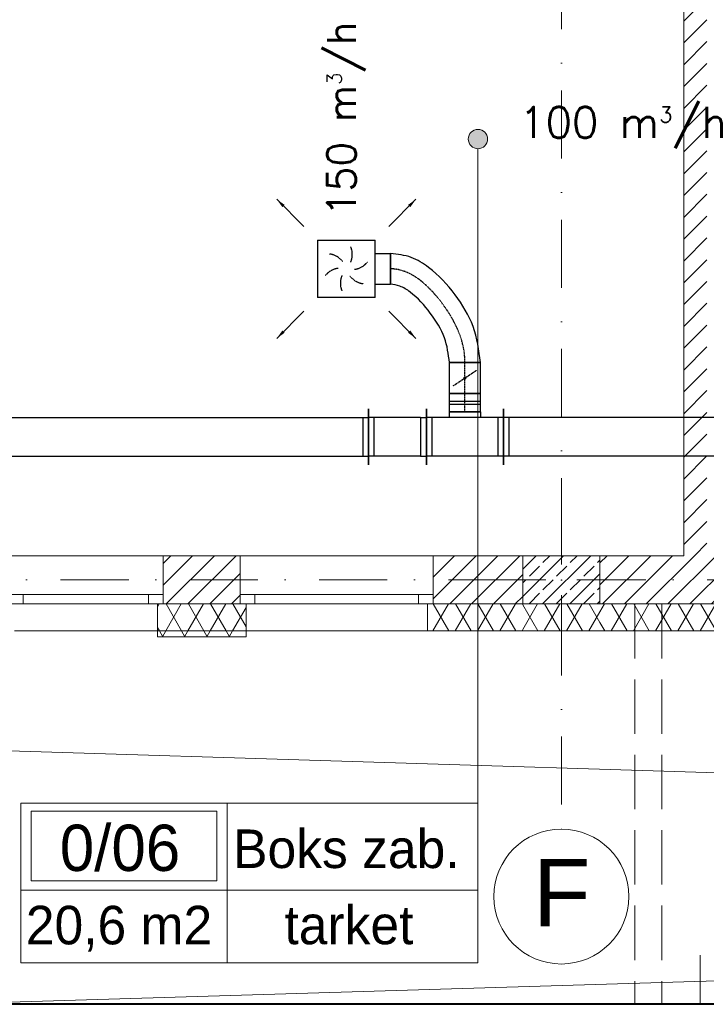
# Model space of a CAD drawing. Header units: millimetres. Extents: x -4612887 to -4536833, y -5457376 to -5415716.
# Tile 47 of 144: x -4583884 to -4580324, y -5456116 to -5451008. Entities that reach past the tile are written whole.
import ezdxf

# ---------------------------------------------------------------- set-up
doc = ezdxf.new("R2010")
doc.units = ezdxf.units.MM
doc.header["$MEASUREMENT"] = 0
for name, pattern in [('DASHDOT', [1, 0.5, -0.25, 0, -0.25]), ('DASHED', [0.75, 0.5, -0.25]), ('Krawędzie ukryte', [391.222223, 282.222223, -109]), ('Kropki i Kreski', [670.277762, 352.777767, -176.388884, 0, -141.111112])]:
    doc.linetypes.add(name, pattern=pattern)
doc.layers.get('0').update_dxf_attribs({"color": 8, "lineweight": 18})
for name, color, linetype, lineweight in [('FLUID-N1', 7, 'Continuous', 30), ('FLUID-N1-150-ARRGR', 7, 'Continuous', 25), ('FLUID-WT1-160-ARRGR', 7, 'Continuous', 25), ('is_ramka', 100, 'Continuous', 40), ('Linia', 8, 'Continuous', 18), ('Osie', 8, 'Continuous', 18), ('Slupy', 8, 'Continuous', 18), ('Strefy', 8, 'Continuous', 18), ('Tabelka_Nr_Pióra__61', 8, 'Continuous', 18), ('Ściany', 8, 'Continuous', 18), ('Ściany wewnętrzne', 7, 'Continuous', 18), ('Ściany zewnętrzne', 255, 'Continuous', 18)]:
    doc.layers.add(name, color=color, linetype=linetype, lineweight=lineweight)
doc.layers.add('FLUID-N1-SYM', color=7, linetype='Continuous')
doc.styles.add('FDBES', font='simplex.shx')
doc.styles.add('GENERATED_STYLE_1', font='arial.ttf')
doc.styles.add('GENERATED_STYLE_3', font='txt')
doc.styles.add('GENERATED_STYLE_4', font='txt')
doc.linetypes.add('ZIGZAG', pattern='A,0.0001,-0.2,[131,ltypeshp.shx,S=0.2,R=0,X=-0.2,Y=0],-0.4,[131,ltypeshp.shx,S=0.2,R=180,X=0.2,Y=0],-0.2', length=0.8001)
doc.dimstyles.new('FDBES', dxfattribs={"dimscale": 50, "dimtxt": 4, "dimasz": 2.5, "dimexe": 0.8, "dimexo": 2, "dimgap": 1, "dimtad": 1, "dimdsep": 46, "dimtxsty": 'FDBES', "dimcen": 2.5, "dimclrd": 4, "dimclre": 5, "dimadec": 0, "dimazin": 0, "dimtfac": 1, "dimtmove": 0, "dimatfit": 3, "dimfxl": 1, "dimarcsym": 0})
pattern_1 = [(60, (-4559356.9, -5416807.61), (-86.60254, 50), []), (120, (-4559356.9, -5416807.61), (86.60254, 50), [])]
pattern_2 = [(45, (-4559356.9, -5416807.61), (-56.56854, 56.56854), [])]

# ---------------------------------------------------------------- blocks, each defined once
blk = doc.blocks.new('*U940')
at = {"color": 0, "linetype": 'ByBlock', "lineweight": -2}
for p, q in [((-149, -149), (-149, 149)), ((149, 149), (-149, 149)), ((149, 149), (149, -149)), ((-149, -149), (149, -149)), ((-80, -149), (-80, -229)), ((80, -149), (80, -229))]:
    blk.add_line(p, q, dxfattribs=at)
at = {"color": 162, "linetype": 'Continuous', "lineweight": -2}
blk.add_line((80, -229), (-80, -229), dxfattribs=at)
at = {"color": 7, "linetype": 'DASHED'}
for centre, start, end in [((-101.8, 27.3), 8.1986, 51.8014), ((-27.3, 101.8), 308.1986, 351.8014), ((-74.5, -74.5), 68.1986, 111.8014), ((27.3, -101.8), 128.1986, 171.8014), ((101.8, -27.3), 188.1986, 231.8014), ((74.5, 74.5), 248.1986, 291.8014)]:
    blk.add_arc(centre, 105.4, start, end, dxfattribs=at)
blk = doc.blocks.new('*U860')
at = {"color": 162, "linetype": 'Continuous', "lineweight": -2}
for p, q in [((-1350, -145), (-1350, 145)), ((1350, 145), (1350, -145))]:
    blk.add_line(p, q, dxfattribs=at)
at = {"color": 0, "linetype": 'ByBlock', "lineweight": -2}
for p, q in [((-1350, 100), (1350, 100)), ((-1350, -100), (1350, -100))]:
    blk.add_line(p, q, dxfattribs=at)
at = {"color": 7, "linetype": 'Continuous'}
for p, q in [((-1320, -100), (-1320, 100)), ((1320, 100), (1320, -100))]:
    blk.add_line(p, q, dxfattribs=at)
blk = doc.blocks.new('*U1015')
at = {"color": 162, "linetype": 'Continuous', "lineweight": -2}
for p, q in [((-600, -145), (-600, 145)), ((600, 145), (600, -145))]:
    blk.add_line(p, q, dxfattribs=at)
at = {"color": 0, "linetype": 'ByBlock', "lineweight": -2}
for p, q in [((-600, 100), (600, 100)), ((-600, -100), (600, -100))]:
    blk.add_line(p, q, dxfattribs=at)
at = {"color": 7, "linetype": 'Continuous'}
for p, q in [((-570, -100), (-570, 100)), ((570, 100), (570, -100))]:
    blk.add_line(p, q, dxfattribs=at)
blk = doc.blocks.new('*U1016')
at = {"color": 162, "linetype": 'Continuous', "lineweight": -2}
for p, q in [((-200, -145), (-200, 145)), ((200, 145), (200, -145)), ((80, -130), (-80, -130))]:
    blk.add_line(p, q, dxfattribs=at)
at = {"color": 0, "linetype": 'ByBlock', "lineweight": -2}
for p, q in [((-200, 100), (200, 100)), ((-200, -100), (200, -100)), ((-80, -130), (-80, -100)), ((80, -100), (80, -130))]:
    blk.add_line(p, q, dxfattribs=at)
at = {"color": 7, "linetype": 'Continuous'}
for p, q in [((-170, -100), (-170, 100)), ((170, 100), (170, -100))]:
    blk.add_line(p, q, dxfattribs=at)
blk = doc.blocks.new('*U1017')
at = {"color": 162, "linetype": 'Continuous', "lineweight": -2}
for p, q in [((-80, -80), (-80, 80)), ((80, 80), (80, -80))]:
    blk.add_line(p, q, dxfattribs=at)
at = {"color": 0, "linetype": 'ByBlock', "lineweight": -2}
for p, q in [((-80, 80), (80, 80)), ((-80, -80), (80, -80))]:
    blk.add_line(p, q, dxfattribs=at)
at = {"color": 7, "linetype": 'DASHED'}
blk.add_line((-40, 60), (40, -60), dxfattribs=at)
at = {"color": 7, "linetype": 'Continuous'}
blk.add_lwpolyline([(-4, 0, 8, 8, 1), (4, 0, 8, 8, 1)], format="xyseb", close=True, dxfattribs=at)
at = {"layer": 'FLUID-N1-SYM', "color": 7, "linetype": 'DASHDOT'}
blk.add_line((-80, 0), (80, 0), dxfattribs=at)
blk = doc.blocks.new('*U1018')
at = {"color": 162, "linetype": 'Continuous', "lineweight": -2}
for p, q in [((-47.5, -80), (-47.5, 80)), ((47.5, 80), (47.5, -80))]:
    blk.add_line(p, q, dxfattribs=at)
at = {"color": 0, "linetype": 'ByBlock', "lineweight": -2}
for p, q in [((-47.5, 80), (47.5, 80)), ((-47.5, -80), (47.5, -80))]:
    blk.add_line(p, q, dxfattribs=at)
at = {"color": 7, "linetype": 'Continuous'}
for p, q in [((-7.5, 80), (-7.5, -80)), ((7.5, 80), (7.5, -80))]:
    blk.add_line(p, q, dxfattribs=at)
at = {"layer": 'FLUID-N1-SYM', "color": 7, "linetype": 'DASHDOT'}
blk.add_line((-47.5, 0), (47.5, 0), dxfattribs=at)
blk = doc.blocks.new('*U1019')
at = {"color": 162, "linetype": 'Continuous', "lineweight": -2}
for p, q in [((-257.5, 85.5), (-257.5, 245.5)), ((208.5, -320.7), (48.5, -320.7))]:
    blk.add_line(p, q, dxfattribs=at)
at = {"color": 162, "linetype": 'ZIGZAG', "lineweight": -2, "ltscale": 50}
for points in [[(208.5, -320.7), (171.1, -133.4), (77, 31), (-59.7, 173.2), (-150, 224.6), (-257.5, 245.5)], [(48.5, -320.7), (22.5, -192.6), (-51.3, -64.7), (-155.7, 45.2), (-208.5, 75.7), (-257.5, 85.5)]]:
    blk.add_spline(points, degree=3, dxfattribs=at)
at = {"layer": 'FLUID-N1-SYM', "color": 7, "linetype": 'DASHDOT', "start_tangent": (0, 1), "end_tangent": (-1, 0)}
blk.add_spline([(128.5, -320.7), (0, 0), (-257.5, 165.5)], degree=3, dxfattribs=at)
blk = doc.blocks.new('*U1020')
at = {"color": 162, "linetype": 'Continuous', "lineweight": -2}
for p, q in [((-150, -145), (-150, 145)), ((150, 145), (150, -145))]:
    blk.add_line(p, q, dxfattribs=at)
at = {"color": 0, "linetype": 'ByBlock', "lineweight": -2}
for p, q in [((-120, 100), (-150, 100)), ((120, 100), (-120, 100)), ((120, 100), (150, 100)), ((-120, -100), (-150, -100)), ((120, -100), (-120, -100)), ((120, -100), (150, -100))]:
    blk.add_line(p, q, dxfattribs=at)
at = {"color": 7, "linetype": 'Continuous'}
for p, q in [((-120, -100), (-120, 100)), ((120, 100), (120, -100))]:
    blk.add_line(p, q, dxfattribs=at)
blk = doc.blocks.new('Linia_36', base_point=(-4581508.2, -5453426.9))
at = {"layer": 'Linia', "linetype": 'Continuous'}
blk.add_hatch(color=256, dxfattribs=at).paths.add_polyline_path([(-4581458.2, -5453426.9), (-4581462.1, -5453407.8), (-4581472.9, -5453391.6), (-4581489.1, -5453380.7), (-4581508.2, -5453376.9), (-4581527.4, -5453380.7), (-4581543.6, -5453391.6), (-4581554.4, -5453407.8), (-4581558.2, -5453426.9), (-4581554.4, -5453446.1), (-4581543.6, -5453462.3), (-4581527.4, -5453473.1), (-4581508.2, -5453476.9), (-4581489.1, -5453473.1), (-4581472.9, -5453462.3), (-4581462.1, -5453446.1)])
blk.add_line((-4581508.2, -5453476.9), (-4581508.2, -5456872.2), dxfattribs=at)
blk.add_circle((-4581508.2, -5453426.9), 50, dxfattribs=at)

msp = doc.modelspace()

# ---------------------------------------------------------------- hatches: boundary and pattern name
at = {"layer": 'Slupy', "linetype": 'Continuous'}
h = msp.add_hatch(dxfattribs=at)
h.set_pattern_fill('BETON_ZBROJONY', color=8, style=0, pattern_type=2)
h.set_pattern_definition([(45, (-4559356.9, -5416807.61), (-70.71068, 70.71068), []), (45, (-4559392.25, -5416772.26), (-70.71068, 70.71068), [75, -25])])
h.paths.add_polyline_path([(-4581275.7, -5454039.1), (-4580875.7, -5454039.1), (-4580875.7, -5453789.1), (-4581275.7, -5453789.1)])
at = {"layer": 'Ściany', "linetype": 'Continuous'}
h = msp.add_hatch(dxfattribs=at)
h.set_pattern_fill('IZOLACJA_MIĘKKA', color=8, style=0, pattern_type=2)
h.set_pattern_definition(pattern_1)
h.paths.add_polyline_path([(-4582710.7, -5454179.1), (-4583170.7, -5454179.1), (-4583170.7, -5454209.1), (-4582710.7, -5454209.1)])
at = {"layer": 'Ściany wewnętrzne', "linetype": 'Continuous'}
h = msp.add_hatch(dxfattribs=at)
h.set_pattern_fill('BLOCZKI_CERAMICZNE', color=8, style=0, pattern_type=2)
h.set_pattern_definition(pattern_2)
h.paths.add_polyline_path([(-4580320.7, -5453789.1), (-4580320.7, -5447834.1), (-4580440.7, -5447834.1), (-4580440.7, -5453789.1)])
at = {"layer": 'Ściany zewnętrzne', "linetype": 'Continuous'}
h = msp.add_hatch(dxfattribs=at)
h.set_pattern_fill('BLOCZKI_CERAMICZNE', color=8, style=0, pattern_type=2)
h.set_pattern_definition(pattern_2)
h.paths.add_polyline_path([(-4582740.7, -5453789.1), (-4583140.7, -5453789.1), (-4583140.7, -5453989.1), (-4583140.7, -5454039.1), (-4582740.7, -5454039.1), (-4582740.7, -5453989.1)])
h = msp.add_hatch(dxfattribs=at)
h.set_pattern_fill('BLOCZKI_CERAMICZNE', color=8, style=0, pattern_type=2)
h.set_pattern_definition(pattern_2)
h.paths.add_polyline_path([(-4581740.7, -5453789.1), (-4581740.7, -5453989.1), (-4581740.7, -5454039.1), (-4581275.7, -5454039.1), (-4581275.7, -5453789.1)])
h = msp.add_hatch(dxfattribs=at)
h.set_pattern_fill('BLOCZKI_CERAMICZNE', color=8, style=0, pattern_type=2)
h.set_pattern_definition(pattern_2)
h.paths.add_polyline_path([(-4580875.7, -5453789.1), (-4580875.7, -5454039.1), (-4579770.7, -5454039.1), (-4579770.7, -5453989.1), (-4579770.7, -5453789.1)])
h = msp.add_hatch(dxfattribs=at)
h.set_pattern_fill('IZOLACJA_MIĘKKA', color=8, style=0, pattern_type=2)
h.set_pattern_definition(pattern_1)
h.paths.add_polyline_path([(-4583170.7, -5454039.1), (-4583170.7, -5454179.1), (-4582710.7, -5454179.1), (-4582710.7, -5454039.1), (-4582740.7, -5454039.1), (-4583140.7, -5454039.1)])
h = msp.add_hatch(dxfattribs=at)
h.set_pattern_fill('IZOLACJA_MIĘKKA', color=8, style=0, pattern_type=2)
h.set_pattern_definition(pattern_1)
h.paths.add_polyline_path([(-4581770.7, -5454039.1), (-4581770.7, -5454179.1), (-4581275.7, -5454179.1), (-4581275.7, -5454039.1), (-4581740.7, -5454039.1)])
h = msp.add_hatch(dxfattribs=at)
h.set_pattern_fill('IZOLACJA_MIĘKKA', color=8, style=0, pattern_type=2)
h.set_pattern_definition(pattern_1)
h.paths.add_polyline_path([(-4581275.7, -5454179.1), (-4580875.7, -5454179.1), (-4580875.7, -5454039.1), (-4581275.7, -5454039.1)])
h = msp.add_hatch(dxfattribs=at)
h.set_pattern_fill('IZOLACJA_MIĘKKA', color=8, style=0, pattern_type=2)
h.set_pattern_definition(pattern_1)
h.paths.add_polyline_path([(-4580875.7, -5454039.1), (-4580875.7, -5454179.1), (-4579740.7, -5454179.1), (-4579740.7, -5454039.1), (-4579770.7, -5454039.1)])

# ---------------------------------------------------------------- linework, layer by layer
at = {"layer": 'is_ramka', "color": 2}
msp.add_lwpolyline([(-4610227.1, -5415716), (-4536832.9, -5415716), (-4536832.9, -5456116), (-4610227.1, -5456116)], close=True, dxfattribs=at)
at = {"layer": 'Linia', "color": 8, "linetype": 'Continuous', "lineweight": 0}
for p, q in [((-4562780.7, -5455460.6), (-4603840.7, -5454179.1)), ((-4584282.6, -5456116), (-4562780.7, -5455460.6))]:
    msp.add_line(p, q, dxfattribs=at)
at = {"layer": 'Osie', "color": 8, "linetype": 'Kropki i Kreski'}
for p, q in [((-4581075.7, -5450704.9), (-4581075.7, -5455206.5)), ((-4557844.9, -5453914.1), (-4601191.6, -5453914.1))]:
    msp.add_line(p, q, dxfattribs=at)
at = {"layer": 'Osie', "color": 8, "linetype": 'Krawędzie ukryte'}
msp.add_line((-4580355.3, -5456116), (-4580355.3, -5455861.1), dxfattribs=at)
at = {"layer": 'Osie', "color": 8, "linetype": 'Continuous'}
msp.add_circle((-4581075.7, -5455557), 350, dxfattribs=at)
at = {"layer": 'Osie', "color": 8}
msp.add_arc((-4581075.2, -5455206.5), 0.5, 180, 269.9183, dxfattribs=at)
at = {"layer": 'Slupy', "color": 8, "linetype": 'Continuous'}
for p, q in [((-4581075.7, -5453834.1), (-4581075.7, -5453709.1)), ((-4581155.7, -5453914.1), (-4581355.7, -5453914.1)), ((-4580995.7, -5453914.1), (-4580795.7, -5453914.1)), ((-4581075.7, -5453994.1), (-4581075.7, -5454119.1))]:
    msp.add_line(p, q, dxfattribs=at)
at = {"layer": 'Slupy', "color": 8, "linetype": 'Continuous', "flags": 128}
msp.add_lwpolyline([(-4581275.7, -5454039.1), (-4580875.7, -5454039.1), (-4580875.7, -5453789.1), (-4581275.7, -5453789.1)], close=True, dxfattribs=at)
at = {"layer": 'Slupy', "color": 8, "linetype": 'Continuous'}
msp.add_point((-4581075.7, -5453914.1), dxfattribs=at)
at = {"layer": 'Strefy', "color": 8, "linetype": 'Continuous'}
for p, q in [((-4583878, -5455072.2), (-4581508.2, -5455072.2)), ((-4583878, -5455900.5), (-4583878, -5455072.2)), ((-4583824.6, -5455113.6), (-4582862.2, -5455113.6)), ((-4583824.6, -5455475.1), (-4583824.6, -5455113.6)), ((-4582862.2, -5455113.6), (-4582862.2, -5455475.1)), ((-4582808.8, -5455072.2), (-4582808.8, -5455900.5)), ((-4581508.2, -5455072.2), (-4581508.2, -5455900.5)), ((-4583878, -5455524), (-4581508.2, -5455524)), ((-4582862.2, -5455475.1), (-4583824.6, -5455475.1)), ((-4581508.2, -5455900.5), (-4583878, -5455900.5))]:
    msp.add_line(p, q, dxfattribs=at)
at = {"layer": 'Tabelka_Nr_Pióra__61', "color": 8, "linetype": 'Krawędzie ukryte'}
for p, q in [((-4580695.3, -5454039.1), (-4580695.3, -5456116)), ((-4580555.3, -5454039.1), (-4580555.3, -5456116)), ((-4580555.3, -5454039.1), (-4580555.3, -5456116))]:
    msp.add_line(p, q, dxfattribs=at)
at = {"layer": 'Ściany', "color": 8, "linetype": 'Continuous', "flags": 128}
for points in [[(-4582710.7, -5454179.1), (-4583170.7, -5454179.1)], [(-4583170.7, -5454179.1), (-4583170.7, -5454209.1)], [(-4582710.7, -5454209.1), (-4582710.7, -5454179.1)], [(-4583170.7, -5454209.1), (-4582710.7, -5454209.1)]]:
    msp.add_lwpolyline(points, dxfattribs=at)
at = {"layer": 'Ściany wewnętrzne', "color": 8, "linetype": 'Continuous', "flags": 128}
msp.add_lwpolyline([(-4580440.7, -5447834.1), (-4580440.7, -5453789.1)], dxfattribs=at)
at = {"layer": 'Ściany zewnętrzne', "color": 8, "linetype": 'Continuous'}
for p, q in [((-4583140.7, -5453789.1), (-4583940.7, -5453789.1)), ((-4583140.7, -5453989.1), (-4583140.7, -5453789.1)), ((-4582740.7, -5453989.1), (-4582740.7, -5453789.1)), ((-4581740.7, -5453789.1), (-4582740.7, -5453789.1)), ((-4581740.7, -5453989.1), (-4581740.7, -5453789.1)), ((-4583865.7, -5453989.1), (-4583940.7, -5453989.1)), ((-4583865.7, -5454039.1), (-4583865.7, -5453989.1)), ((-4583215.7, -5453989.1), (-4583865.7, -5453989.1)), ((-4583140.7, -5453989.1), (-4583215.7, -5453989.1)), ((-4583215.7, -5453989.1), (-4583215.7, -5454039.1)), ((-4583140.7, -5454039.1), (-4583140.7, -5453989.1)), ((-4583140.7, -5454039.1), (-4583140.7, -5453989.1)), ((-4582740.7, -5454039.1), (-4582740.7, -5453989.1)), ((-4582665.7, -5453989.1), (-4582740.7, -5453989.1)), ((-4582740.7, -5454039.1), (-4582740.7, -5453989.1)), ((-4582665.7, -5454039.1), (-4582665.7, -5453989.1)), ((-4581815.7, -5453989.1), (-4582665.7, -5453989.1)), ((-4581740.7, -5453989.1), (-4581815.7, -5453989.1)), ((-4581815.7, -5453989.1), (-4581815.7, -5454039.1)), ((-4581740.7, -5454039.1), (-4581740.7, -5453989.1)), ((-4581740.7, -5454039.1), (-4581740.7, -5453989.1)), ((-4583940.7, -5454039.1), (-4583865.7, -5454039.1)), ((-4583865.7, -5454039.1), (-4583215.7, -5454039.1)), ((-4583215.7, -5454039.1), (-4583140.7, -5454039.1)), ((-4583170.7, -5454179.1), (-4583170.7, -5454039.1)), ((-4583170.7, -5454039.1), (-4583140.7, -5454039.1)), ((-4583170.7, -5454039.1), (-4583140.7, -5454039.1)), ((-4583140.7, -5454039.1), (-4582740.7, -5454039.1)), ((-4582710.7, -5454039.1), (-4582740.7, -5454039.1)), ((-4582740.7, -5454039.1), (-4582665.7, -5454039.1)), ((-4582710.7, -5454039.1), (-4582740.7, -5454039.1)), ((-4582710.7, -5454179.1), (-4582710.7, -5454039.1)), ((-4582665.7, -5454039.1), (-4581815.7, -5454039.1)), ((-4581815.7, -5454039.1), (-4581740.7, -5454039.1)), ((-4581770.7, -5454179.1), (-4581770.7, -5454039.1)), ((-4581770.7, -5454039.1), (-4581740.7, -5454039.1)), ((-4581770.7, -5454039.1), (-4581740.7, -5454039.1)), ((-4581740.7, -5454039.1), (-4581275.7, -5454039.1)), ((-4580875.7, -5454039.1), (-4581275.7, -5454039.1)), ((-4580875.7, -5454039.1), (-4579770.7, -5454039.1)), ((-4583170.7, -5454179.1), (-4583910.7, -5454179.1)), ((-4581770.7, -5454179.1), (-4582710.7, -5454179.1))]:
    msp.add_line(p, q, dxfattribs=at)
at = {"layer": 'Ściany zewnętrzne', "color": 8, "linetype": 'Continuous', "flags": 128}
for points in [[(-4582740.7, -5453789.1), (-4583140.7, -5453789.1)], [(-4580440.7, -5453789.1), (-4581740.7, -5453789.1)], [(-4583170.7, -5454179.1), (-4582710.7, -5454179.1)], [(-4581770.7, -5454179.1), (-4579740.7, -5454179.1)]]:
    msp.add_lwpolyline(points, dxfattribs=at)

# ---------------------------------------------------------------- block references
at = {"layer": 'FLUID-N1', "color": 162, "linetype": 'Continuous'}
for name, p, rotation in [('*U940', (-4582190.7, -5452300.3), 90), ('*U1017', (-4581575.7, -5452866.6), 90), ('*U1018', (-4581575.7, -5452994.1), 90), ('*U1016', (-4581575.7, -5453171.6), 180), ('*U1015', (-4580775.7, -5453171.6), 180)]:
    msp.add_blockref(name, p, dxfattribs=dict(at, rotation=rotation))
for name, p in [('*U1019', (-4581704.2, -5452465.9)), ('*U860', (-4583425.7, -5453171.6)), ('*U1020', (-4581925.7, -5453171.6))]:
    msp.add_blockref(name, p, dxfattribs=at)
at = {"layer": 'Linia', "color": 8, "linetype": 'Continuous'}
msp.add_blockref('Linia_36', (-4581508.2, -5451626.9), dxfattribs=at)

# ---------------------------------------------------------------- texts
at = {"layer": 'FLUID-N1-150-ARRGR', "color": 60, "insert": (-4582190.7, -5451522.8), "char_height": 150, "attachment_point": 5, "rotation": 90, "style": 'FDBES'}
msp.add_mtext('150 m{\\A2;\\H0.5x;3}/h\\P', dxfattribs=at)
at = {"layer": 'FLUID-WT1-160-ARRGR', "color": 60, "insert": (-4580756.6, -5451567.2), "char_height": 160, "attachment_point": 5, "style": 'FDBES'}
msp.add_mtext('100 m{\\A2;\\H0.5x;3}/h\\P', dxfattribs=at)
at = {"layer": 'Osie', "color": 8, "linetype": 'Continuous', "insert": (-4581222.9, -5455537), "char_height": 350, "attachment_point": 4, "style": 'GENERATED_STYLE_1'}
msp.add_mtext('{F}', dxfattribs=at)
at = {"layer": 'Strefy', "color": 8, "linetype": 'Continuous', "attachment_point": 4}
for s, insert, char_height, style in [('{0/06}', (-4583676.6, -5455305.9), 240, 'GENERATED_STYLE_4'), ('{Boks zab.}', (-4582777.8, -5455310.5), 200, 'GENERATED_STYLE_3'), ('{tarket}', (-4582511.5, -5455705.8), 200, 'GENERATED_STYLE_3'), ('{20,6 m2}', (-4583852.6, -5455723.6), 200, 'GENERATED_STYLE_3')]:
    msp.add_mtext(s, dxfattribs=dict(at, insert=insert, char_height=char_height, style=style))

# ---------------------------------------------------------------- leaders
at = {"layer": 'FLUID-N1-150-ARRGR'}
for points in [[(-4582551.8, -5451939.2), (-4582410.4, -5452080.6)], [(-4581829.6, -5451939.2), (-4581971, -5452080.6)], [(-4582551.8, -5452661.5), (-4582410.4, -5452520.1)], [(-4581829.6, -5452661.5), (-4581971, -5452520.1)]]:
    msp.add_leader(points, dimstyle='FDBES', override={"dimscale": 20, "dimclrd": 7}, dxfattribs=at)

doc.saveas('drawing.dxf')
